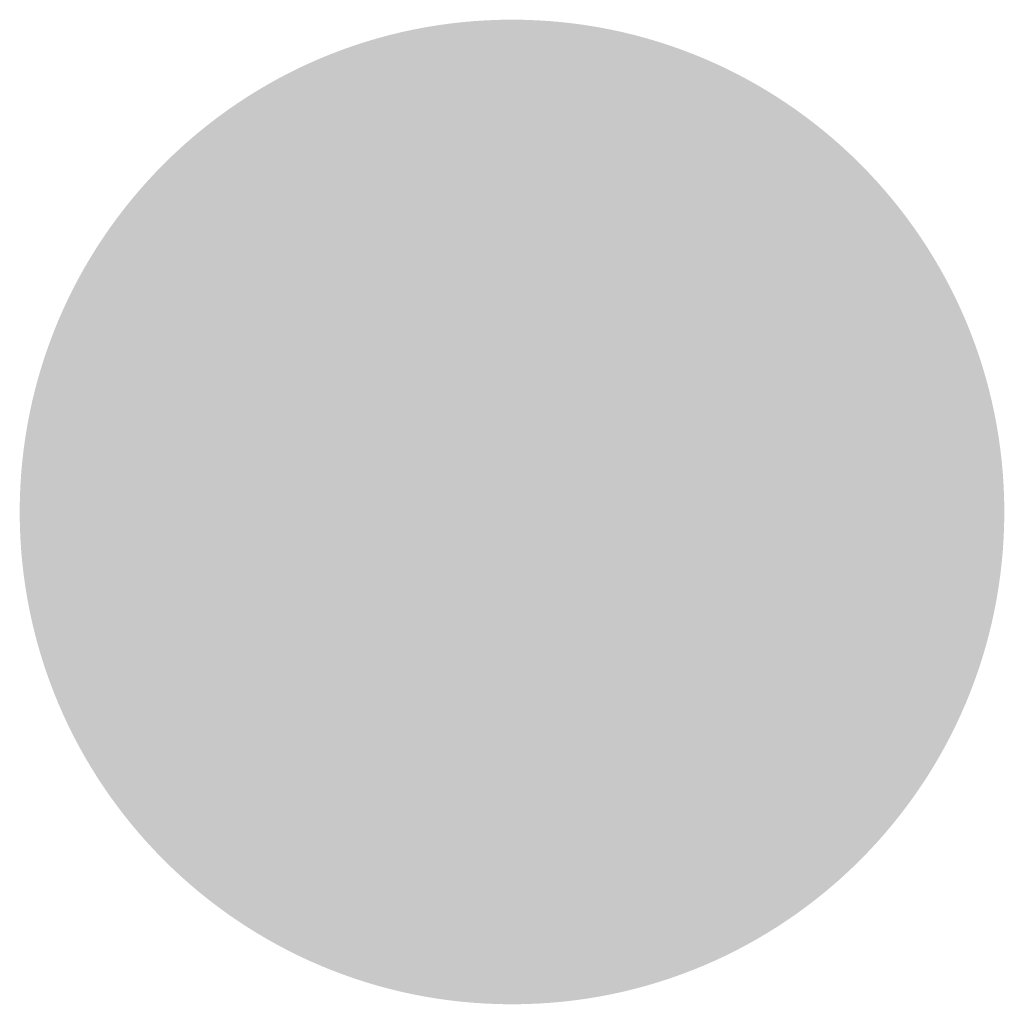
# Model space of a CAD drawing. Header units: millimetres. Extents: x -486876 to 553054, y -140324 to 834178.
# Tile 4 of 155: x -51074 to -51059, y -140240 to -140225. Entities that reach past the tile are written whole.
import ezdxf
from ezdxf.enums import TextEntityAlignment as Align

# ---------------------------------------------------------------- set-up
doc = ezdxf.new("R2010")
doc.units = ezdxf.units.MM
doc.linetypes.add('DASH2', pattern=[0.75, 0.5, -0.25])
doc.layers.add('_XREF', color=252, linetype='DASH2', lineweight=13)
doc.layers.add('XREF$0$DRZWI', color=8, linetype='Continuous')
doc.layers.add('XREF$0$nowe ściany', color=8, linetype='Continuous')
doc.styles.add('XREF$0$APLUS', font='arial.ttf', dxfattribs={"width": 0.6})

# ---------------------------------------------------------------- blocks, each defined once
blk = doc.blocks.new('XREF')
at = {"layer": 'XREF$0$nowe ściany', "lineweight": -2}
h = blk.add_hatch(color=256, dxfattribs=at)
h.dxf.hatch_style = 1
h.paths.add_polyline_path([(5912.4636, -11082.6431, 1), (5913.9799, -11082.6431, 1)])
at = {"style": 'XREF$0$APLUS'}
blk.add_attdef('165', text='', height=12.9412, rotation=90, dxfattribs=at).set_placement((5850.2785, 4086.9078), align=Align.TOP_CENTER)
blk.add_attdef('70', text='', height=12.9412, rotation=90, dxfattribs=at).set_placement((5846.7436, 4087.0314), align=Align.BOTTOM_CENTER)
at = {"layer": 'XREF$0$DRZWI', "style": 'XREF$0$APLUS'}
for tag, height, p in [('90', 10.5882, (3968.0514, 17970.7824)), ('90', 10.5882, (4273.6919, 17907.6294)), ('90', 10.5882, (4647.1062, 17907.6294)), ('90', 10.5882, (4995.7412, 17907.6294)), ('90', 10.5882, (5345.0095, 17907.6294)), ('90', 8.2353, (3625.8586, 17450.5333)), ('90', 8.2353, (4282.5789, 17436.6389)), ('90', 8.2353, (4577.8202, 17436.6389)), ('90', 8.2353, (5003.1231, 17436.6389)), ('90', 8.2353, (5300.955, 17436.6389)), ('90', 8.2353, (5625.635, 17350.9567)), ('110', 12.9412, (3772.7279, 10725.0105)), ('100', 12.9412, (3763.8456, 10003.3762)), ('90', 10.5882, (3383.4067, 9921.9695)), ('83', 10.5882, (4118.7255, 4184.0339))]:
    blk.add_attdef(tag, text='', height=height, dxfattribs=at).set_placement(p, align=Align.BOTTOM_CENTER)
for tag, height, p in [('200', 10.5882, (3967.9503, 17967.8903)), ('200', 10.5882, (4273.5907, 17904.7372)), ('200', 10.5882, (4647.0051, 17904.7372)), ('200', 10.5882, (4995.6401, 17904.7372)), ('200', 10.5882, (5344.9083, 17904.7372)), ('200', 8.2353, (3625.8586, 17448.2839)), ('200', 8.2353, (4282.5789, 17434.3894)), ('200', 8.2353, (4577.8202, 17434.3894)), ('200', 8.2353, (5003.1231, 17434.3894)), ('200', 8.2353, (5300.955, 17434.3894)), ('200', 8.2353, (5625.635, 17348.7073)), ('210', 12.9412, (3772.6043, 10721.4756)), ('200', 12.9412, (3763.8456, 9999.8413)), ('200', 10.5882, (3383.3056, 9919.0773)), ('178', 10.5882, (4118.6244, 4181.1417))]:
    blk.add_attdef(tag, text='', height=height, dxfattribs=at).set_placement(p, align=Align.TOP_CENTER)
for tag, height, p in [('100', 10.5882, (5719.7546, 17787.4121)), ('96', 10.5882, (4202.0263, 17787.4121)), ('100', 12.9412, (4599.3289, 17776.9583)), ('100', 12.9412, (4947.9639, 17776.9583)), ('100', 12.9412, (5297.4467, 17776.9583)), ('100', 12.9412, (4040.5336, 17776.3163)), ('100', 12.9412, (3575.627, 17557.1623)), ('100', 12.9412, (3932.3406, 17557.1623)), ('100', 12.9412, (4215.5917, 17557.1623)), ('100', 12.9412, (4630.1657, 17557.1623)), ('100', 12.9412, (4954.8915, 17557.1623)), ('100', 12.9412, (5353.3005, 17557.1623)), ('100', 12.9412, (5612.361, 17557.1623)), ('90', 11.7647, (4712.8861, 10187.2612)), ('90', 11.7647, (4933.7523, 10129.0651)), ('90', 11.7647, (5359.8111, 10117.2107)), ('120', 13.5294, (3472.0556, 9987.9041)), ('90', 11.7647, (4206.1676, 4035.8405))]:
    blk.add_attdef(tag, text='', height=height, rotation=90, dxfattribs=at).set_placement(p, align=Align.BOTTOM_CENTER)
for tag, height, p in [('210', 10.5882, (5722.6468, 17787.3109)), ('205', 10.5882, (4204.9185, 17787.3109)), ('210', 12.9412, (4602.8638, 17776.8347)), ('210', 12.9412, (4951.4988, 17776.8347)), ('210', 12.9412, (5300.9816, 17776.8347)), ('210', 12.9412, (4044.0685, 17776.1927)), ('210', 12.9412, (3579.1619, 17557.0387)), ('210', 12.9412, (3935.8755, 17557.0387)), ('210', 12.9412, (4219.1265, 17557.0387)), ('210', 12.9412, (4633.7006, 17557.0387)), ('210', 12.9412, (4958.4264, 17557.0387)), ('210', 12.9412, (5356.8354, 17557.0387)), ('210', 12.9412, (5615.8958, 17557.0387)), ('200', 11.7647, (4716.0996, 10187.1489)), ('200', 11.7647, (4936.9658, 10128.9527)), ('200', 11.7647, (5363.0246, 10117.0983)), ('210', 13.5294, (3475.7511, 9987.9041)), ('170', 11.7647, (4209.3811, 4035.7281))]:
    blk.add_attdef(tag, text='', height=height, rotation=90, dxfattribs=at).set_placement(p, align=Align.TOP_CENTER)

msp = doc.modelspace()

# ---------------------------------------------------------------- block references
at = {"layer": '_XREF', "xscale": 10, "yscale": 10, "zscale": 10}
msp.add_blockref('XREF', (-110198.46986, -29406.42919), dxfattribs=at)

doc.saveas('drawing.dxf')
